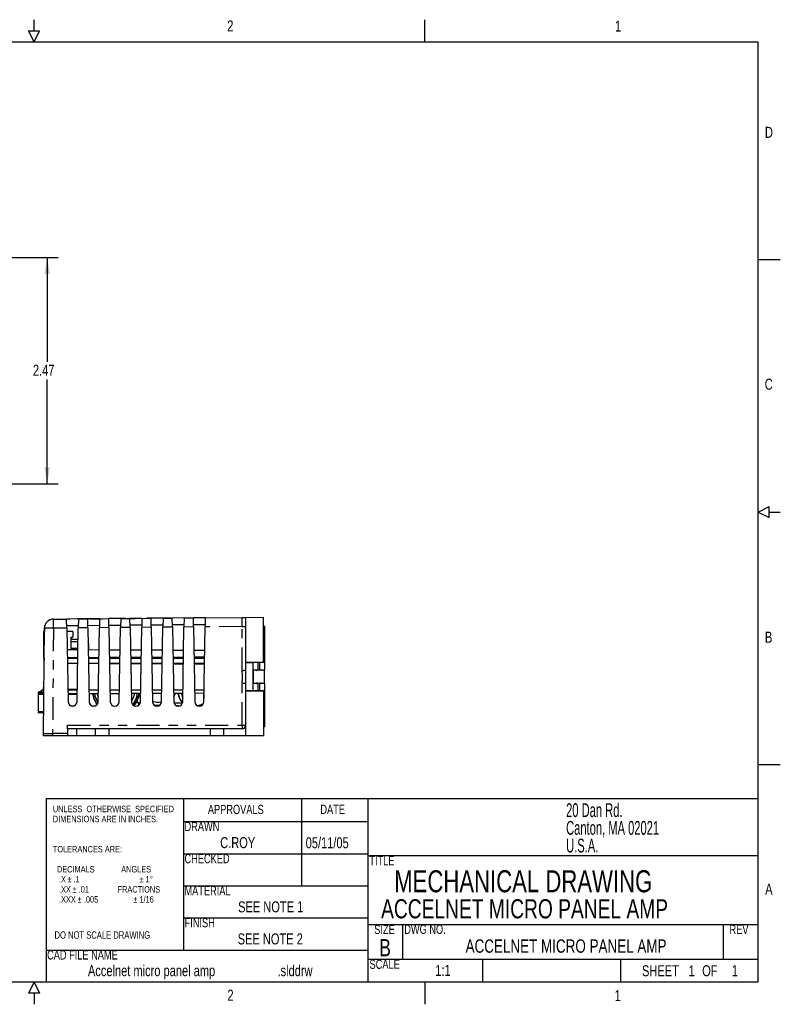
# Model space of a CAD drawing. Extents: x 0.4 to 16.6, y 0.1 to 10.9.
# Tile 22 of 22: x 8.3 to 16.6, y 0.1 to 10.9. Entities that reach past the tile are written whole.
import ezdxf

# ---------------------------------------------------------------- set-up
doc = ezdxf.new("R2010")
doc.units = 0
doc.header["$PDSIZE"] = -1
doc.linetypes.add('PHANTOM', pattern=[0.5, 0.25, -0.05, 0.05, -0.05, 0.05, -0.05])
doc.layers.get('0').update_dxf_attribs({"linetype": 'CONTINUOUS'})
doc.layers.get('DEFPOINTS').update_dxf_attribs({"linetype": 'CONTINUOUS'})
doc.styles.add('SLDTEXTSTYLE0', font='TXT', dxfattribs={"width": 0.75})
doc.styles.add('SLDTEXTSTYLE1', font='TXT', dxfattribs={"width": 0.605})
doc.dimstyles.new('SLDDIMSTYLE2', dxfattribs={"dimtxt": 0.12, "dimasz": 0.18, "dimexe": 0.12, "dimexo": 0.0625, "dimgap": 0.03, "dimtad": 0, "dimtih": 1, "dimtoh": 1, "dimzin": 12, "dimtxsty": 'SLDTEXTSTYLE0', "dimsah": 1, "dimcen": 0.09, "dimclrd": 7, "dimclre": 7, "dimclrt": 7, "dimazin": 3, "dimtfac": 1, "dimtdec": 4, "dimtofl": 0, "dimtmove": 0, "dimatfit": 3, "dimtolj": 1, "dimtzin": 12})

# ---------------------------------------------------------------- blocks, each defined once
blk = doc.blocks.new('NOTE4')
at = {"color": 7, "char_height": 0.12, "attachment_point": 1, "style": 'SLDTEXTSTYLE0'}
for s, insert in [('SHEET  ', (0, 0.159)), ('1', (0.507, 0.159)), ('  OF  ', (0.588, 0.159)), ('1', (0.977, 0.159))]:
    blk.add_mtext(s, dxfattribs=dict(at, insert=insert))
blk = doc.blocks.new('NOTE6')
at = {"color": 7, "char_height": 0.07, "attachment_point": 1, "style": 'SLDTEXTSTYLE0'}
for s, insert in [('UNLESS  OTHERWISE  SPECIFIED', (0, 0.109)), ('DIMENSIONS ARE IN INCHES.', (0, 0)), ('TOLERANCES ARE:', (0, -0.328)), ('  DECIMALS             ANGLES', (0, -0.547)), ('   .X', (0, -0.656)), ('%%p', (0.158, -0.656)), ('.1                         ', (0.224, -0.656)), ('%%p', (0.942, -0.656)), ('1', (1.009, -0.656)), ('%%d', (1.056, -0.656)), ('   .XX', (0, -0.766)), ('%%p', (0.214, -0.766)), ('.01              FRACTIONS', (0.281, -0.766)), ('   .XXX', (0, -0.875)), ('%%p', (0.27, -0.875)), ('.005              ', (0.337, -0.875)), ('%%p', (0.875, -0.875)), ('1/16', (0.942, -0.875))]:
    blk.add_mtext(s, dxfattribs=dict(at, insert=insert))
blk = doc.blocks.new('NOTE11')
at = {"color": 7, "char_height": 0.12, "attachment_point": 1, "style": 'SLDTEXTSTYLE0'}
for s, insert in [('Accelnet micro panel amp', (0, 0.159)), ('.slddrw', (2.063, 0.159))]:
    blk.add_mtext(s, dxfattribs=dict(at, insert=insert))
blk = doc.blocks.new('NOTE12')
at = {"color": 7, "char_height": 0.15, "attachment_point": 1, "style": 'SLDTEXTSTYLE1'}
for s, insert in [('20 Dan Rd.', (0, 0.193)), ('Canton, MA 02021', (0, 0)), ('U.S.A.', (0, -0.193))]:
    blk.add_mtext(s, dxfattribs=dict(at, insert=insert))
blk = doc.blocks.new('*D22')
at = {"color": 7}
for p, q in [((5.819, 8.272), (8.762, 8.272)), ((8.642, 8.272), (8.642, 7.135)), ((8.642, 5.807), (8.642, 6.944)), ((5.276, 5.807), (8.762, 5.807))]:
    blk.add_line(p, q, dxfattribs=at)
for points in [[(8.642, 8.272), (8.611, 8.092), (8.674, 8.092)], [(8.642, 5.807), (8.674, 5.987), (8.611, 5.987)]]:
    blk.add_solid(points, dxfattribs=at)
at = {"layer": 'DEFPOINTS', "color": 7}
for p in [(5.759, 8.272), (5.216, 5.807)]:
    blk.add_point(p, dxfattribs=at)
at = {"color": 7, "insert": (8.487, 7.104), "char_height": 0.12, "attachment_point": 1, "style": 'SLDTEXTSTYLE0'}
blk.add_mtext('2.47', dxfattribs=at)

msp = doc.modelspace()

# ---------------------------------------------------------------- linework, layer by layer
at = {"color": 7, "linetype": 'CONTINUOUS'}
for p, q in [((8.5, 10.74), (8.5, 10.86)), ((12.75, 10.62), (12.75, 10.86)), ((8.5, 10.62), (8.44, 10.74)), ((8.44, 10.74), (8.56, 10.74)), ((8.5, 10.62), (8.56, 10.74)), ((0.62, 10.62), (16.38, 10.62)), ((16.38, 0.38), (16.38, 10.62)), ((16.38, 8.25), (16.62, 8.25)), ((16.38, 5.5), (16.5, 5.56)), ((16.38, 5.5), (16.5, 5.44)), ((16.5, 5.44), (16.5, 5.56)), ((16.5, 5.5), (16.62, 5.5)), ((8.711, 4.3338), (8.8531, 4.335)), ((8.711, 4.3338), (8.8531, 4.335)), ((8.7653, 4.3344), (8.8903, 4.3355)), ((8.9824, 4.3362), (8.8531, 4.335)), ((8.8548, 4.2368), (8.8531, 4.335)), ((8.9324, 4.3358), (8.9324, 4.3357)), ((8.9801, 4.3363), (8.9642, 4.3361)), ((8.9642, 4.3361), (8.9642, 4.336)), ((8.9824, 4.3362), (8.9807, 4.2379)), ((8.9824, 4.3362), (9.083, 4.3371)), ((8.9977, 4.3364), (8.9932, 4.3364)), ((8.9941, 4.3364), (8.9941, 4.3363)), ((9.0073, 4.3365), (8.9977, 4.3364)), ((8.9977, 4.3364), (8.9977, 4.3363)), ((9.0148, 4.3366), (9.0073, 4.3365)), ((9.0073, 4.3365), (9.0073, 4.3364)), ((9.0368, 4.3368), (9.0148, 4.3366)), ((9.0148, 4.3366), (9.0148, 4.3365)), ((9.0368, 4.3368), (9.0368, 4.3367)), ((9.0378, 4.3368), (9.0378, 4.3367)), ((9.0401, 4.3368), (9.0378, 4.3368)), ((9.0401, 4.3368), (9.0401, 4.3367)), ((9.0632, 4.337), (9.0497, 4.3369)), ((9.0497, 4.3369), (9.0497, 4.3368)), ((9.0632, 4.337), (9.0632, 4.3369)), ((9.1078, 4.3374), (9.0678, 4.337)), ((9.0678, 4.337), (9.0678, 4.3369)), ((9.2125, 4.3382), (9.083, 4.3371)), ((9.0848, 4.2388), (9.083, 4.3371)), ((9.1078, 4.3374), (9.2028, 4.3382)), ((9.1078, 4.3374), (9.1078, 4.3373)), ((9.2028, 4.3382), (9.2078, 4.3382)), ((9.2078, 4.3382), (9.2428, 4.3385)), ((9.2078, 4.3382), (9.2078, 4.3382)), ((9.2125, 4.3382), (9.2108, 4.2399)), ((9.2125, 4.3382), (9.313, 4.3391)), ((9.2428, 4.3385), (9.2478, 4.3386)), ((9.2478, 4.3386), (9.2478, 4.3386)), ((9.2684, 4.3388), (9.2684, 4.3387)), ((9.2953, 4.339), (9.2953, 4.3389)), ((9.4425, 4.3402), (9.313, 4.3391)), ((9.3147, 4.2408), (9.313, 4.3391)), ((9.4659, 4.3405), (9.3978, 4.3399)), ((9.3978, 4.3399), (9.3978, 4.3398)), ((9.4425, 4.3402), (9.4408, 4.2419)), ((9.4425, 4.3402), (9.543, 4.3411)), ((9.4763, 4.3406), (9.4659, 4.3405)), ((9.4659, 4.3405), (9.4659, 4.3404)), ((9.4978, 4.3408), (9.4763, 4.3406)), ((9.4763, 4.3406), (9.4763, 4.3405)), ((9.4978, 4.3408), (9.5928, 4.3416)), ((9.4978, 4.3408), (9.4978, 4.3407)), ((9.6725, 4.3422), (9.543, 4.3411)), ((9.5447, 4.2428), (9.543, 4.3411)), ((9.5928, 4.3416), (9.5978, 4.3416)), ((9.5978, 4.3416), (9.5978, 4.3416)), ((9.6725, 4.3422), (9.6708, 4.2439)), ((9.6725, 4.3422), (9.7729, 4.3431)), ((9.7214, 4.3427), (9.7214, 4.3426)), ((9.7694, 4.3431), (9.7269, 4.3428)), ((9.7269, 4.3428), (9.7269, 4.3427)), ((9.7694, 4.3431), (9.7694, 4.343)), ((9.9026, 4.3442), (9.7729, 4.3431)), ((9.7747, 4.2448), (9.7729, 4.3431)), ((9.776, 4.3432), (9.776, 4.3431)), ((9.7854, 4.3433), (9.7784, 4.3432)), ((9.875, 4.3441), (9.807, 4.3435)), ((9.807, 4.3435), (9.807, 4.3434)), ((9.9121, 4.3444), (9.875, 4.3441)), ((9.875, 4.3441), (9.875, 4.344)), ((9.9026, 4.3442), (9.9009, 4.2459)), ((9.9026, 4.3442), (10.0029, 4.3451)), ((9.9829, 4.345), (9.9121, 4.3444)), ((9.9121, 4.3444), (9.9121, 4.3443)), ((9.9829, 4.345), (9.9829, 4.3449)), ((9.9829, 4.345), (9.9829, 4.3449)), ((9.9829, 4.345), (9.9829, 4.345)), ((9.9831, 4.345), (9.9829, 4.345)), ((9.9831, 4.345), (9.9831, 4.3449)), ((9.9832, 4.345), (9.9831, 4.345)), ((9.9832, 4.345), (9.9832, 4.3449)), ((9.9832, 4.345), (9.9832, 4.345)), ((9.9832, 4.345), (9.9832, 4.3449)), ((9.9835, 4.345), (9.9832, 4.345)), ((9.9902, 4.3451), (9.9835, 4.345)), ((9.9835, 4.345), (9.9835, 4.3449)), ((9.9902, 4.3451), (9.9902, 4.345)), ((10.1326, 4.3462), (10.0029, 4.3451)), ((10.0046, 4.2468), (10.0029, 4.3451)), ((10.1326, 4.3462), (10.1309, 4.2479)), ((10.1326, 4.3462), (10.2329, 4.3471)), ((10.3627, 4.3482), (10.2329, 4.3471)), ((10.2346, 4.2489), (10.2329, 4.3471)), ((10.3627, 4.3482), (10.3609, 4.25)), ((10.3627, 4.3482), (10.7631, 4.3517)), ((10.7631, 4.3517), (10.8028, 4.3521)), ((10.8028, 4.3521), (10.9978, 4.3538)), ((10.8028, 3.866), (10.8028, 4.3521)), ((10.9978, 3.8643), (10.9978, 4.3538)), ((8.6116, 4.199), (8.6008, 4.199)), ((8.6008, 4.199), (8.6008, 4.0015)), ((8.6019, 3.089), (8.6119, 4.2347)), ((8.6118, 4.2184), (8.6116, 4.199)), ((8.6119, 4.2347), (8.6118, 4.2184)), ((8.9811, 4.2612), (8.8544, 4.2601)), ((8.8548, 4.2368), (8.8688, 3.4328)), ((8.9208, 4.199), (8.8555, 4.199)), ((8.9208, 4.199), (8.9208, 4.139)), ((8.9667, 3.4328), (8.9807, 4.2379)), ((9.2112, 4.2632), (9.0844, 4.2621)), ((9.0848, 4.2388), (9.0988, 3.4328)), ((9.1967, 3.4328), (9.2108, 4.2399)), ((9.4412, 4.2652), (9.3143, 4.2641)), ((9.3147, 4.2408), (9.3288, 3.4328)), ((9.4267, 3.4328), (9.4408, 4.2419)), ((9.6712, 4.2672), (9.5443, 4.2661)), ((9.5447, 4.2428), (9.5588, 3.4328)), ((9.6567, 3.4328), (9.6708, 4.2439)), ((9.9013, 4.2692), (9.7742, 4.2681)), ((9.7747, 4.2448), (9.7888, 3.4328)), ((9.8867, 3.4336), (9.9009, 4.2459)), ((10.1313, 4.2712), (10.0042, 4.2701)), ((10.0046, 4.2468), (10.0188, 3.4328)), ((10.1167, 3.4328), (10.1309, 4.2479)), ((10.3613, 4.2732), (10.2342, 4.2721)), ((10.2346, 4.2489), (10.2488, 3.4328)), ((10.3467, 3.4328), (10.3609, 4.25)), ((10.9978, 4.2595), (11.0078, 4.2565)), ((11.0078, 4.2565), (11.0078, 3.779)), ((8.9008, 4.139), (8.9008, 3.9986)), ((8.9008, 4.139), (8.9208, 4.139)), ((8.9008, 4.1165), (8.9786, 4.1165)), ((8.9008, 4.1162), (8.9786, 4.1162)), ((8.9008, 4.0912), (8.9782, 4.0912)), ((8.6098, 3.9993), (8.6008, 4.0015)), ((8.6008, 4.0015), (8.6008, 3.9665)), ((8.6008, 3.9665), (8.6096, 3.9685)), ((8.6008, 3.9665), (8.6008, 3.909)), ((8.9765, 3.9983), (8.8589, 3.9988)), ((8.9008, 4.0165), (8.9483, 4.0165)), ((8.9008, 4.0162), (8.9483, 4.0162)), ((9.2065, 3.9973), (9.089, 3.9978)), ((9.0933, 4.0712), (9.0933, 3.9978)), ((9.4365, 3.9963), (9.319, 3.9968)), ((9.6665, 3.9953), (9.549, 3.9958)), ((9.8965, 3.9943), (9.779, 3.9948)), ((10.1265, 3.9933), (10.009, 3.9938)), ((10.3564, 3.9923), (10.2391, 3.9928)), ((8.6091, 3.909), (8.6008, 3.909)), ((8.6091, 3.909), (8.6089, 3.8884)), ((8.8604, 3.9161), (8.9751, 3.9166)), ((8.8605, 3.909), (8.975, 3.909)), ((8.9208, 3.9164), (8.9208, 3.909)), ((8.9683, 3.9166), (8.9683, 3.909)), ((9.0904, 3.9171), (9.2051, 3.9176)), ((9.0905, 3.909), (9.205, 3.909)), ((9.0933, 3.9172), (9.0933, 3.909)), ((9.3204, 3.9181), (9.4352, 3.9186)), ((9.3205, 3.909), (9.435, 3.909)), ((9.5503, 3.9192), (9.6652, 3.9197)), ((9.5505, 3.909), (9.665, 3.909)), ((9.7803, 3.9202), (9.8952, 3.9207)), ((9.7805, 3.909), (9.895, 3.909)), ((10.0103, 3.9212), (10.1252, 3.9217)), ((10.0105, 3.909), (10.125, 3.909)), ((10.2403, 3.9222), (10.3552, 3.9227)), ((10.2405, 3.909), (10.355, 3.909)), ((10.8028, 3.8606), (10.8028, 3.866)), ((10.8028, 3.866), (10.9978, 3.8643)), ((10.8028, 3.7768), (10.8028, 3.8606)), ((10.8828, 3.8639), (10.9978, 3.8629)), ((10.8828, 3.8639), (10.8828, 3.8631)), ((10.8828, 3.779), (10.8828, 3.8631)), ((10.9328, 3.8635), (10.9328, 3.784)), ((10.9578, 3.784), (10.9578, 3.8633)), ((10.9978, 3.8629), (10.9978, 3.8643)), ((8.8615, 3.854), (8.974, 3.854)), ((8.9739, 3.8493), (8.8615, 3.8498)), ((9.0915, 3.854), (9.204, 3.854)), ((9.2039, 3.8483), (9.0916, 3.8488)), ((9.3215, 3.854), (9.434, 3.854)), ((9.4339, 3.8473), (9.3216, 3.8478)), ((9.5515, 3.854), (9.664, 3.854)), ((9.6639, 3.8463), (9.5516, 3.8468)), ((9.7815, 3.854), (9.894, 3.854)), ((9.8939, 3.8453), (9.7816, 3.8458)), ((10.0115, 3.854), (10.124, 3.854)), ((10.1239, 3.8443), (10.0116, 3.8448)), ((10.2415, 3.854), (10.354, 3.854)), ((10.3538, 3.8433), (10.2417, 3.8438)), ((10.8028, 3.6364), (10.8028, 3.7768)), ((10.9161, 3.779), (10.8828, 3.779)), ((10.8828, 3.779), (10.8828, 3.638)), ((10.8838, 3.638), (10.8838, 3.779)), ((10.9744, 3.779), (10.9161, 3.779)), ((11.0078, 3.779), (10.9744, 3.779)), ((11.0078, 3.638), (11.0078, 3.779)), ((10.8838, 3.7519), (10.8828, 3.7519)), ((10.8838, 3.7265), (10.8828, 3.7247)), ((10.8828, 3.6482), (10.8838, 3.6465)), ((8.6058, 3.5391), (8.5423, 3.5391)), ((8.5423, 3.5391), (8.5423, 3.5273)), ((8.6061, 3.5694), (8.5602, 3.5391)), ((8.5991, 3.589), (8.5991, 3.5648)), ((8.6063, 3.589), (8.5991, 3.589)), ((8.8664, 3.5701), (8.9691, 3.5697)), ((8.9691, 3.5691), (8.8665, 3.5677)), ((8.9689, 3.5615), (8.8666, 3.5615)), ((9.1989, 3.5615), (9.0966, 3.5615)), ((9.4289, 3.5615), (9.3266, 3.5615)), ((9.6589, 3.5615), (9.5566, 3.5615)), ((9.8889, 3.5615), (9.7866, 3.5615)), ((10.1189, 3.5615), (10.0166, 3.5615)), ((10.3489, 3.5615), (10.2466, 3.5615)), ((10.8028, 3.5574), (10.8028, 3.6364)), ((10.8028, 3.5519), (10.8028, 3.5574)), ((10.8028, 3.5519), (10.9978, 3.5536)), ((10.8028, 3.0657), (10.8028, 3.5519)), ((10.8828, 3.5549), (10.8828, 3.638)), ((10.8828, 3.638), (10.9161, 3.638)), ((10.9978, 3.555), (10.8828, 3.554)), ((10.8828, 3.5549), (10.8828, 3.554)), ((10.9161, 3.638), (10.9744, 3.638)), ((10.9328, 3.633), (10.9328, 3.5544)), ((10.9578, 3.5546), (10.9578, 3.633)), ((10.9744, 3.638), (11.0078, 3.638)), ((10.9978, 3.5536), (10.9978, 3.555)), ((10.9978, 3.5536), (10.9978, 3.064)), ((11.0078, 3.638), (11.0078, 3.1615)), ((8.5423, 3.5273), (8.6057, 3.5273)), ((8.5423, 3.5273), (8.5423, 3.5155)), ((8.5423, 3.5155), (8.5423, 3.3265)), ((8.8672, 3.5233), (8.9683, 3.5237)), ((9.0972, 3.5243), (9.1983, 3.5247)), ((9.3272, 3.5253), (9.4283, 3.5257)), ((9.5572, 3.5263), (9.6583, 3.5268)), ((9.6211, 3.4438), (9.6211, 3.4277)), ((9.6433, 3.49), (9.6381, 3.49)), ((9.6433, 3.5145), (9.6433, 3.49)), ((9.658, 3.5075), (9.6433, 3.5075)), ((9.6583, 3.5268), (9.6583, 3.5254)), ((9.7872, 3.5273), (9.8883, 3.5278)), ((10.0172, 3.5283), (10.1184, 3.5288)), ((10.2471, 3.5293), (10.3484, 3.5298)), ((10.3473, 3.5298), (10.3473, 3.4683)), ((8.5423, 3.3265), (8.5423, 3.3147)), ((8.9307, 3.3865), (8.9044, 3.3866)), ((9.1563, 3.3855), (9.1388, 3.3856)), ((9.1784, 3.3955), (9.1784, 3.4119)), ((9.6126, 3.4277), (9.6408, 3.4277)), ((9.6408, 3.3976), (9.6408, 3.4277)), ((9.6408, 3.4277), (9.6508, 3.4177)), ((9.6508, 3.4177), (9.6553, 3.4222)), ((9.6508, 3.4104), (9.6508, 3.4177)), ((9.8332, 3.393), (9.8332, 3.385)), ((9.8332, 3.393), (9.8649, 3.393)), ((10.1144, 3.419), (10.0211, 3.419)), ((10.0406, 3.393), (10.069, 3.393)), ((10.069, 3.393), (10.069, 3.3848)), ((8.6039, 3.3147), (8.5423, 3.3147)), ((8.5991, 3.3147), (8.5991, 3.299)), ((8.6037, 3.299), (8.5991, 3.299)), ((8.8628, 3.139), (8.8628, 3.1783)), ((8.8628, 3.139), (8.8628, 3.064)), ((8.961, 3.139), (8.8628, 3.139)), ((9.1643, 3.139), (8.961, 3.139)), ((9.1643, 3.139), (9.1643, 3.064)), ((9.3113, 3.139), (9.1643, 3.139)), ((9.3113, 3.139), (9.3113, 3.064)), ((10.4143, 3.139), (9.3113, 3.139)), ((10.4143, 3.139), (10.4143, 3.064)), ((10.5613, 3.139), (10.4143, 3.139)), ((10.5613, 3.139), (10.5613, 3.064)), ((10.7628, 3.139), (10.5613, 3.139)), ((11.0078, 3.1615), (10.9978, 3.1585)), ((8.6017, 3.064), (8.6019, 3.089)), ((8.7008, 3.064), (8.6017, 3.064)), ((8.6019, 3.089), (8.701, 3.089)), ((8.6019, 3.089), (8.6019, 3.089)), ((8.8628, 3.064), (8.7008, 3.064)), ((8.8628, 3.089), (8.701, 3.089)), ((8.961, 3.064), (8.8628, 3.064)), ((9.1643, 3.064), (8.961, 3.064)), ((9.3113, 3.064), (9.1643, 3.064)), ((10.4143, 3.064), (9.3113, 3.064)), ((10.5613, 3.064), (10.4143, 3.064)), ((10.9978, 3.064), (10.5613, 3.064)), ((10.8028, 3.0657), (10.9978, 3.064)), ((16.38, 2.75), (16.62, 2.75)), ((8.63, 2.38), (16.38, 2.38)), ((8.63, 2.38), (8.63, 0.73)), ((10.13, 2.13), (10.13, 2.38)), ((11.41, 2.38), (11.41, 1.43)), ((12.13, 2.38), (12.13, 0.38)), ((10.13, 1.78), (10.13, 2.13)), ((10.13, 2.13), (12.13, 2.13)), ((10.13, 1.43), (10.13, 1.78)), ((10.13, 1.78), (12.13, 1.78)), ((12.13, 1.76), (16.38, 1.76)), ((10.13, 1.08), (10.13, 1.43)), ((10.13, 1.43), (12.13, 1.43)), ((10.13, 0.73), (10.13, 1.08)), ((10.13, 1.08), (12.13, 1.08)), ((12.13, 1.01), (16.38, 1.01)), ((12.51, 1.01), (12.51, 0.63)), ((16, 1.01), (16, 0.63)), ((8.63, 0.73), (8.63, 0.38)), ((8.63, 0.73), (12.13, 0.73)), ((12.13, 0.63), (16.38, 0.63)), ((13.38, 0.63), (13.38, 0.38)), ((14.88, 0.63), (14.88, 0.38)), ((16.38, 0.38), (0.62, 0.38)), ((8.5, 0.38), (8.44, 0.26)), ((8.5, 0.38), (8.56, 0.26)), ((12.75, 0.38), (12.75, 0.14)), ((8.56, 0.26), (8.44, 0.26)), ((8.5, 0.26), (8.5, 0.14))]:
    msp.add_line(p, q, dxfattribs=at)
at = {"color": 7, "linetype": 'PHANTOM'}
for p, q in [((9.2028, 4.3382), (9.2028, 4.3382)), ((9.2428, 4.3385), (9.2428, 4.3385)), ((9.5928, 4.3416), (9.5928, 4.3416)), ((8.711, 4.2356), (8.701, 3.089)), ((8.8548, 4.2368), (8.711, 4.2356)), ((9.0848, 4.2388), (8.9807, 4.2379)), ((9.3147, 4.2408), (9.2108, 4.2399)), ((9.5447, 4.2428), (9.4408, 4.2419)), ((9.7747, 4.2448), (9.6708, 4.2439)), ((10.0046, 4.2468), (9.9009, 4.2459)), ((10.2346, 4.2489), (10.1309, 4.2479)), ((10.7631, 4.2535), (10.3609, 4.25)), ((10.7631, 3.7761), (10.7631, 4.2535)), ((8.9483, 4.0162), (8.9483, 4.0165)), ((8.9483, 3.9984), (8.9483, 4.0162)), ((9.0877, 4.0712), (9.0933, 4.0712)), ((10.8028, 3.8606), (10.8828, 3.8599)), ((10.9328, 3.784), (10.9578, 3.784)), ((10.7631, 3.1783), (10.7631, 3.6357)), ((10.8028, 3.5574), (10.8828, 3.558)), ((10.9578, 3.633), (10.9328, 3.633)), ((8.5423, 3.5155), (8.6056, 3.5155)), ((8.8674, 3.5155), (8.9681, 3.5155)), ((8.5423, 3.3265), (8.604, 3.3265)), ((8.8628, 3.1783), (10.7631, 3.1783)), ((8.961, 3.139), (8.961, 3.064)), ((8.701, 3.089), (8.7008, 3.064))]:
    msp.add_line(p, q, dxfattribs=at)
at = {"color": 7, "linetype": 'PHANTOM', "flags": 128}
for points in [[(8.711, 4.2356), (8.7109, 4.2548), (8.7108, 4.2733), (8.7107, 4.2903), (8.7107, 4.3051), (8.7107, 4.3173), (8.7108, 4.3264), (8.7109, 4.3319), (8.711, 4.3338)], [(8.711, 4.2356), (8.6916, 4.2357), (8.673, 4.2358), (8.6559, 4.2357), (8.6409, 4.2357), (8.6286, 4.2355), (8.6194, 4.2353), (8.6138, 4.235), (8.6119, 4.2347)], [(10.7631, 4.2535), (10.7709, 4.2535), (10.7783, 4.2535), (10.7852, 4.2536), (10.7912, 4.2537), (10.7961, 4.2538), (10.7997, 4.2539), (10.802, 4.254), (10.8028, 4.2542)], [(10.7631, 3.7761), (10.7709, 3.7761), (10.7783, 3.7761), (10.7852, 3.7762), (10.7912, 3.7763), (10.7961, 3.7764), (10.7997, 3.7765), (10.802, 3.7767), (10.8028, 3.7768)], [(10.7631, 3.6357), (10.7709, 3.6358), (10.7783, 3.6358), (10.7852, 3.6359), (10.7912, 3.636), (10.7961, 3.6361), (10.7997, 3.6362), (10.802, 3.6363), (10.8028, 3.6364)], [(10.7631, 3.1783), (10.7631, 3.1706), (10.7631, 3.1632), (10.763, 3.1564), (10.763, 3.1504), (10.7629, 3.1456), (10.7629, 3.1419), (10.7628, 3.1397), (10.7628, 3.139)], [(10.7631, 3.1783), (10.7709, 3.1783), (10.7783, 3.1783), (10.7852, 3.1784), (10.7912, 3.1785), (10.7961, 3.1786), (10.7997, 3.1787), (10.802, 3.1788), (10.8028, 3.179)]]:
    msp.add_lwpolyline(points, dxfattribs=at)
at = {"color": 7, "linetype": 'CONTINUOUS', "flags": 128}
for points in [[(10.9161, 3.779), (10.9193, 3.7791), (10.9225, 3.7793), (10.9253, 3.7798), (10.9279, 3.7804), (10.9299, 3.7812), (10.9315, 3.7821), (10.9324, 3.783), (10.9328, 3.784)], [(10.9578, 3.784), (10.958, 3.7831), (10.9588, 3.7823), (10.96, 3.7815), (10.9617, 3.7808), (10.9637, 3.7801), (10.9661, 3.7796), (10.9687, 3.7793), (10.9715, 3.779), (10.9744, 3.779)], [(10.9328, 3.633), (10.9325, 3.6338), (10.9317, 3.6347), (10.9305, 3.6355), (10.9289, 3.6362), (10.9268, 3.6368), (10.9244, 3.6373), (10.9218, 3.6377), (10.919, 3.6379), (10.9161, 3.638)], [(10.9744, 3.638), (10.9712, 3.6379), (10.968, 3.6376), (10.9652, 3.6371), (10.9626, 3.6365), (10.9606, 3.6357), (10.959, 3.6349), (10.9581, 3.6339), (10.9578, 3.633)]]:
    msp.add_lwpolyline(points, dxfattribs=at)
at = {"color": 7, "linetype": 'CONTINUOUS'}
for centre, radius, start, end in [((8.7119, 4.2338), 0.1, 90.5, 179.5), ((9.0483, 4.0712), 0.045, 0, 29.81962), ((8.9483, 3.9715), 0.045, 50.80852, 90), ((8.9483, 3.9712), 0.045, 50.81559, 90), ((8.9178, 3.4337), 0.0489, 181, 359), ((9.1478, 3.4337), 0.0489, 181, 359), ((9.3906, 3.5549), 0.2559, 186.82007, 216.62396), ((9.3906, 3.5549), 0.2519, 186.92449, 216.36776), ((9.3906, 3.5549), 0.2353, 187.39891, 214.00874), ((9.3906, 3.5549), 0.2059, 188.42535, 200.35747), ((9.3778, 3.4337), 0.0489, 181, 359), ((9.3906, 3.5549), 0.2059, 324.76326, 352.07465), ((9.6078, 3.4337), 0.0489, 181, 359), ((9.3906, 3.5549), 0.2353, 319.67095, 353.10109), ((9.3906, 3.5549), 0.2519, 319.64106, 353.57551), ((9.3906, 3.5549), 0.2559, 319.82662, 353.67993), ((9.8506, 3.5895), 0.16, 247.23374, 283.03454), ((9.8378, 3.4337), 0.0489, 181, 359), ((9.8506, 3.5895), 0.1944, 329.33533, 341.69275), ((9.8506, 3.5895), 0.1965, 328.36179, 341.89697), ((10.0678, 3.4337), 0.0489, 181, 359), ((10.2606, 3.5533), 0.1965, 187.2505, 222.22498), ((10.2606, 3.5533), 0.1944, 187.32605, 221.79983), ((10.2606, 3.5533), 0.16, 188.85676, 206.62005), ((10.2978, 3.4337), 0.0489, 181, 359), ((9.058, 3.3935), 0.0512, 13.62028, 34.66297), ((9.8506, 3.5895), 0.1944, 255.18089, 275.39246), ((9.8506, 3.5895), 0.1965, 256.14929, 274.42405), ((10.2606, 3.5533), 0.16, 273.27402, 301.22829), ((10.7628, 3.179), 0.04, 270, 0)]:
    msp.add_arc(centre, radius, start, end, dxfattribs=at)
at = {"color": 7, "linetype": 'PHANTOM'}
for centre, radius, start, end in [((3.6543, 4.3026), 7.109, 359.60406, 0.39594), ((10.1193, 3.7059), 0.6476, 353.77931, 6.22069)]:
    msp.add_arc(centre, radius, start, end, dxfattribs=at)

# ---------------------------------------------------------------- block references
for name, p in [('NOTE6', (8.7041, 2.1925)), ('NOTE12', (14.2892, 2.136)), ('NOTE11', (9.0856, 0.4073)), ('NOTE4', (15.1152, 0.4062))]:
    msp.add_blockref(name, p)

# ---------------------------------------------------------------- texts
at = {"color": 7, "attachment_point": 1, "style": 'SLDTEXTSTYLE0'}
for s, insert, char_height in [('2', (10.6016, 10.8525), 0.12), ('1', (14.8216, 10.85), 0.12), ('D', (16.4526, 9.6936), 0.12), ('C', (16.4503, 6.9513), 0.12), ('B', (16.4524, 4.197), 0.12), ('APPROVALS', (10.391, 2.3114), 0.1), ('DATE', (11.6153, 2.3128), 0.1), ('DRAWN', (10.137, 2.1264), 0.1), ('C.ROY', (10.5248, 1.9604), 0.12), ('05/11/05', (11.4552, 1.9583), 0.12), ('CHECKED', (10.1368, 1.7761), 0.1), ('TITLE', (12.1482, 1.7535), 0.1), ('MECHANICAL DRAWING', (12.4184, 1.5998), 0.24), ('MATERIAL', (10.1363, 1.4267), 0.1), ('A', (16.4557, 1.4536), 0.12), ('ACCELNET MICRO PANEL AMP', (12.2757, 1.2842), 0.208333), ('SEE NOTE 1', (10.7199, 1.2612), 0.12), ('FINISH', (10.1375, 1.0787), 0.1), ('SIZE', (12.2012, 1.0049), 0.1), ('DWG NO.', (12.5281, 1.0066), 0.1), ('REV', (16.0675, 1.0056), 0.1), ('DO NOT SCALE DRAWING', (8.7221, 0.9343), 0.08), ('SEE NOTE 2', (10.7151, 0.9119), 0.12), ('B', (12.2573, 0.8503), 0.187), ('ACCELNET MICRO PANEL AMP', (13.1953, 0.8471), 0.145833), ('CAD FILE NAME', (8.6409, 0.7277), 0.1), ('SCALE', (12.1502, 0.6263), 0.1), ('1:1', (12.8657, 0.5693), 0.12), ('2', (10.6035, 0.2991), 0.12), ('1', (14.8178, 0.2947), 0.12)]:
    msp.add_mtext(s, dxfattribs=dict(at, insert=insert, char_height=char_height))

# ---------------------------------------------------------------- dimensions: what is measured, and where the dimension line sits
at = {"color": 7}
dim = msp.add_linear_dim(base=(8.6424, 5.8069), p1=(5.7594, 8.2724), p2=(5.2157, 5.8069), angle=90, dimstyle='SLDDIMSTYLE2', dxfattribs=at)
dim.commit()
dim.dimension.update_dxf_attribs({"geometry": '*D22', "text_midpoint": (8.6424, 7.0397), "dimtype": 160})

doc.saveas('drawing.dxf')
